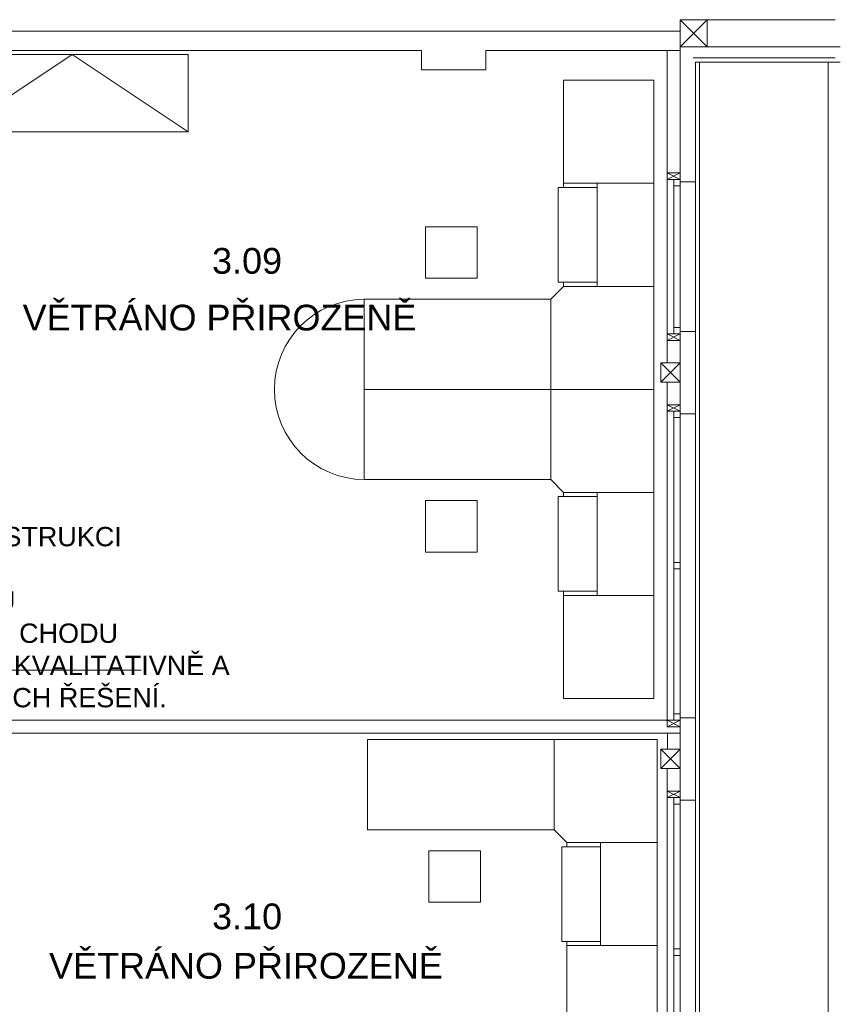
# Model space of a CAD drawing. Header units: millimetres. Extents: x 918337 to 1269480, y -257156 to -67477.
# Tile 86 of 114: x 1160880 to 1167253, y -196146 to -188501. Entities that reach past the tile are written whole.
import ezdxf

# ---------------------------------------------------------------- set-up
doc = ezdxf.new("R2010")
doc.units = ezdxf.units.MM
doc.layers.get('0').update_dxf_attribs({"color": 8, "lineweight": 9})
for name, color, linetype, lineweight in [('1VZT - LEGENDY', 7, 'Continuous', 13), ('LEGENDY', 7, 'Continuous', 9), ('St_plocha_místnosti', 3, 'Continuous', 18)]:
    doc.layers.add(name, color=color, linetype=linetype, lineweight=lineweight)
doc.styles.add('Andy', font='arial.ttf')
doc.styles.get("Standard").update_dxf_attribs({"font": 'arial.ttf'})

# ---------------------------------------------------------------- blocks, each defined once
blk = doc.blocks.new('AXASXASXSAXA')
at = {"color": 8}
for p, q in [((1177131.9, -222896.5), (1176137.1, -222896.5)), ((1175827.1, -224136.5), (1175827.1, -223136.5)), ((1177170.8, -223106.5), (1175927.1, -223106.5)), ((1176027.1, -223191.6), (1177131.9, -223191.6)), ((1176047.1, -223226.5), (1176046.4, -241609.3)), ((1176047.1, -224156.5), (1176047.1, -223226.5)), ((1176047.1, -223226.5), (1177170.8, -223226.5)), ((1175827.1, -224086.5), (1175927.1, -224136.5)), ((1175827.1, -224136.5), (1175927.1, -224086.5)), ((1175927.1, -224086.5), (1175827.1, -224086.5)), ((1175827.1, -224086.5), (1175827.1, -224136.5)), ((1175927.1, -224136.5), (1175827.1, -224136.5)), ((1175827.1, -224136.5), (1175927.1, -224136.5)), ((1175927.1, -224136.5), (1175927.1, -224086.5)), ((1175927.1, -224156.5), (1175927.1, -224136.5)), ((1175827.1, -225561.5), (1175827.1, -225336.5)), ((1175827.1, -225336.5), (1175927.1, -225336.5)), ((1175827.1, -225336.5), (1175927.1, -225386.5)), ((1175827.1, -225386.5), (1175927.1, -225336.5)), ((1175927.1, -225336.5), (1175827.1, -225336.5)), ((1175827.1, -225336.5), (1175827.1, -225386.5)), ((1175927.1, -225956.5), (1175927.1, -225316.5)), ((1175927.1, -225336.5), (1175927.1, -225316.5)), ((1175927.1, -225386.5), (1175927.1, -225336.5)), ((1175827.1, -225386.5), (1175927.1, -225386.5)), ((1175827.1, -225936.5), (1175827.1, -225711.5)), ((1175827.1, -225886.5), (1175927.1, -225936.5)), ((1175827.1, -225936.5), (1175927.1, -225886.5)), ((1175927.1, -225886.5), (1175827.1, -225886.5)), ((1175827.1, -225886.5), (1175827.1, -225936.5)), ((1175927.1, -225936.5), (1175927.1, -225886.5)), ((1175927.1, -225936.5), (1175827.1, -225936.5)), ((1175827.1, -225936.5), (1175927.1, -225936.5)), ((1175927.1, -225956.5), (1175927.1, -225936.5)), ((1175827.1, -228336.5), (1175827.1, -228336.5)), ((1175827.1, -228336.5), (1175927.1, -228336.5)), ((1175827.1, -228336.5), (1175927.1, -228386.5)), ((1175827.1, -228386.5), (1175927.1, -228336.5)), ((1175927.1, -228336.5), (1175827.1, -228336.5)), ((1175827.1, -228336.5), (1175827.1, -228386.5)), ((1175927.1, -228956.5), (1175927.1, -228316.5)), ((1175927.1, -228336.5), (1175927.1, -228316.5)), ((1175927.1, -228386.5), (1175927.1, -228336.5)), ((1175827.1, -228386.5), (1175927.1, -228386.5)), ((1175828.7, -228436.5), (1175828.7, -228561.5)), ((1175827.1, -228936.5), (1175826.7, -228711.5)), ((1175827.1, -228886.5), (1175927.1, -228936.5)), ((1175827.1, -228936.5), (1175927.1, -228886.5)), ((1175927.1, -228886.5), (1175827.1, -228886.5)), ((1175827.1, -228886.5), (1175827.1, -228936.5)), ((1175927.1, -228936.5), (1175927.1, -228886.5)), ((1175927.1, -228936.5), (1175827.1, -228936.5)), ((1175827.1, -228936.5), (1175927.1, -228936.5)), ((1175927.1, -228956.5), (1175927.1, -228936.5))]:
    blk.add_line(p, q, dxfattribs=at)
at = {"color": 8, "ltscale": 2}
for p, q in [((1175927.1, -222986.5), (1161097.1, -222986.5)), ((1175927.1, -223136.5), (1175927.1, -222986.5)), ((1169677.1, -223136.5), (1173917.1, -223136.5)), ((1173917.1, -223136.5), (1173917.1, -223286.5)), ((1174417.1, -223136.5), (1174417.1, -223286.5)), ((1174417.1, -223136.5), (1175927.1, -223136.5)), ((1175827.1, -223136.5), (1175827.1, -225561.5)), ((1177170.8, -223106.5), (1175927.1, -223106.5)), ((1175927.1, -224136.5), (1175927.1, -223136.5)), ((1177170.8, -223226.5), (1176047.1, -223226.5)), ((1176047.1, -224136.5), (1176047.1, -223226.5)), ((1176077.1, -241746.5), (1176077.1, -223226.5)), ((1177077.1, -231656.5), (1177077.1, -223226.5)), ((1173917.1, -223286.5), (1174417.1, -223286.5)), ((1175927.1, -224156.5), (1176047.1, -224156.5)), ((1175927.1, -225316.5), (1176047.1, -225316.5)), ((1176047.1, -225316.5), (1176047.1, -225956.5)), ((1175827.1, -225711.5), (1175827.1, -228336.5)), ((1175927.1, -225956.5), (1176047.1, -225956.5)), ((1169677.1, -228336.5), (1175927.1, -228336.5)), ((1175927.1, -228316.5), (1176047.1, -228316.5)), ((1175927.1, -228436.5), (1175927.1, -228336.5)), ((1176047.1, -228316.5), (1176047.1, -228956.5)), ((1169677.1, -228436.5), (1175927.1, -228436.5)), ((1175826.7, -228711.5), (1175826.7, -231366.5)), ((1175927.1, -228956.5), (1176047.1, -228956.5))]:
    blk.add_line(p, q, dxfattribs=at)
at = {"color": 8, "linetype": 'Continuous'}
for p, q in [((1175021.9, -223367), (1175021.9, -224199.3)), ((1175721.9, -223367), (1175021.9, -223367)), ((1175721.9, -224967), (1175721.9, -223367)), ((1175281.3, -224199.3), (1174980.9, -224199.3)), ((1174980.9, -224199.3), (1174980.9, -224934.7)), ((1175721.9, -224167), (1175021.9, -224167)), ((1175281.3, -224167), (1175281.3, -224967)), ((1174350.2, -224504.2), (1173950.2, -224504.2)), ((1173950.2, -224504.2), (1173950.2, -224904.2)), ((1174350.2, -224904.2), (1174350.2, -224504.2)), ((1173950.2, -224904.2), (1174350.2, -224904.2)), ((1174921.9, -225067), (1175021.9, -224967)), ((1175281.3, -224934.7), (1174980.9, -224934.7)), ((1175021.9, -224934.7), (1175021.9, -224967)), ((1175021.9, -224967), (1175721.9, -224967)), ((1175721.9, -224967), (1175021.9, -224967)), ((1175721.9, -224967), (1175721.9, -225767)), ((1174921.9, -225067), (1173471.9, -225067)), ((1173471.9, -225067), (1173471.9, -225767)), ((1173471.9, -225067), (1173471.9, -225767)), ((1174921.9, -225067), (1174921.9, -225767)), ((1174921.9, -225767), (1174921.9, -225067)), ((1173471.9, -225767), (1175721.9, -225767)), ((1173471.9, -225767), (1175721.9, -225767)), ((1173471.9, -226467), (1173471.9, -225767)), ((1173471.9, -226467), (1173471.9, -225767)), ((1174921.9, -226467), (1174921.9, -225767)), ((1174921.9, -225767), (1174921.9, -226467)), ((1175721.9, -226567), (1175721.9, -225767)), ((1174921.9, -226467), (1173471.9, -226467)), ((1174921.9, -226467), (1175021.9, -226567)), ((1175021.9, -226567), (1175721.9, -226567)), ((1175721.9, -226567), (1175021.9, -226567)), ((1175021.9, -226599.3), (1175021.9, -226567)), ((1175281.3, -227367), (1175281.3, -226567)), ((1175721.9, -226567), (1175721.9, -228167)), ((1173950.2, -226629.8), (1174350.2, -226629.8)), ((1173950.2, -227029.8), (1173950.2, -226629.8)), ((1174350.2, -226629.8), (1174350.2, -227029.8)), ((1175281.3, -226599.3), (1174980.9, -226599.3)), ((1174980.9, -227334.7), (1174980.9, -226599.3)), ((1174350.2, -227029.8), (1173950.2, -227029.8)), ((1175281.3, -227334.7), (1174980.9, -227334.7)), ((1175021.9, -228167), (1175021.9, -227334.7)), ((1175721.9, -227367), (1175021.9, -227367)), ((1175721.9, -228167), (1175021.9, -228167)), ((1173497.9, -228485.8), (1175747.9, -228485.8)), ((1173497.9, -229185.8), (1173497.9, -228485.8)), ((1173497.9, -229185.8), (1173497.9, -228485.8)), ((1174947.9, -229185.8), (1174947.9, -228485.8)), ((1174947.9, -228485.8), (1174947.9, -229185.8)), ((1175747.9, -229285.8), (1175747.9, -228485.8)), ((1174947.9, -229185.8), (1173497.9, -229185.8)), ((1174947.9, -229185.8), (1175047.9, -229285.8)), ((1173976.2, -229348.6), (1174376.2, -229348.6)), ((1173976.2, -229748.6), (1173976.2, -229348.6)), ((1174376.2, -229348.6), (1174376.2, -229748.6)), ((1175307.3, -229318.1), (1175006.9, -229318.1)), ((1175006.9, -230053.5), (1175006.9, -229318.1)), ((1175047.9, -229285.8), (1175747.9, -229285.8)), ((1175747.9, -229285.8), (1175047.9, -229285.8)), ((1175047.9, -229318.1), (1175047.9, -229285.8)), ((1175307.3, -230085.8), (1175307.3, -229285.8)), ((1175747.9, -229285.8), (1175747.9, -230885.8)), ((1174376.2, -229748.6), (1173976.2, -229748.6)), ((1175307.3, -230053.5), (1175006.9, -230053.5)), ((1175047.9, -230885.8), (1175047.9, -230053.5)), ((1175747.9, -230085.8), (1175047.9, -230085.8))]:
    blk.add_line(p, q, dxfattribs=at)
at = {"color": 8, "ltscale": 2}
for points in [[(1176137.1, -223106.5), (1176137.1, -222896.5), (1175927.1, -222896.5), (1175927.1, -223106.5)], [(1175927.1, -225336.5), (1175927.1, -224136.5), (1175877.1, -224136.5), (1175877.1, -225336.5)], [(1175927.1, -224136.5), (1175927.1, -224186.5), (1175877.1, -224186.5), (1175877.1, -224136.5)], [(1175927.1, -225336.5), (1175927.1, -225286.5), (1175877.1, -225286.5), (1175877.1, -225336.5)], [(1175927.1, -225711.5), (1175927.1, -225561.5), (1175777.1, -225561.5), (1175777.1, -225711.5)], [(1175927.1, -228336.5), (1175927.1, -225936.5), (1175877.1, -225936.5), (1175877.1, -228336.5)], [(1175927.1, -225936.5), (1175927.1, -225986.5), (1175877.1, -225986.5), (1175877.1, -225936.5)], [(1175927.1, -227111.5), (1175927.1, -227161.5), (1175877.1, -227161.5), (1175877.1, -227111.5)], [(1175927.1, -228336.5), (1175927.1, -228286.5), (1175877.1, -228286.5), (1175877.1, -228336.5)], [(1175927.1, -228336.5), (1175927.1, -228336.5), (1175877.1, -228336.5), (1175877.1, -228336.5)], [(1175927.1, -228336.5), (1175927.1, -228336.5), (1175877.1, -228336.5), (1175877.1, -228336.5)], [(1175927.1, -228711.5), (1175927.1, -228561.5), (1175777.1, -228561.5), (1175777.1, -228711.5)], [(1175927.1, -231336.5), (1175927.1, -228936.5), (1175877.1, -228936.5), (1175877.1, -231336.5)], [(1175927.1, -228936.5), (1175927.1, -228986.5), (1175877.1, -228986.5), (1175877.1, -228936.5)], [(1175927.1, -230111.5), (1175927.1, -230161.5), (1175877.1, -230161.5), (1175877.1, -230111.5)]]:
    blk.add_lwpolyline(points, close=True, dxfattribs=at)
for points in [[(1175927.1, -223106.5), (1176137.1, -222896.5)], [(1175927.1, -222896.5), (1176137.1, -223106.5)], [(1175777.1, -225711.5), (1175927.1, -225561.5)], [(1175777.1, -225561.5), (1175927.1, -225711.5)], [(1175777.1, -228711.5), (1175927.1, -228561.5)], [(1175777.1, -228561.5), (1175927.1, -228711.5)]]:
    blk.add_lwpolyline(points, dxfattribs=at)
at = {"color": 8, "linetype": 'ByBlock', "lineweight": -2}
blk.add_lwpolyline([(1172105.5, -223767.7), (1170305.5, -223767.7), (1170305.5, -223167.7), (1172105.5, -223167.7), (1172105.5, -223767.7), (1171205.5, -223167.7), (1170305.5, -223767.7)], dxfattribs=at)
at = {"color": 8, "linetype": 'Continuous'}
blk.add_arc((1173475.9, -225767), 700, 90.32736, 269.67264, dxfattribs=at)

msp = doc.modelspace()

# ---------------------------------------------------------------- linework, layer by layer
at = {"layer": '1VZT - LEGENDY', "ltscale": 0.1}
msp.add_line((1161822.8, -193550.8), (1156377.3, -193550.8), dxfattribs=at)

# ---------------------------------------------------------------- block references
msp.add_blockref('AXASXASXSAXA', (-9917.6, 34395.4))

# ---------------------------------------------------------------- texts
at = {"layer": '1VZT - LEGENDY', "lineweight": 5, "insert": (1156445.7, -191638.5), "char_height": 150, "attachment_point": 1}
msp.add_mtext_dynamic_manual_height_columns('\\A1;\\pxt30;ODSÁVACÍ POTRUBNÍ VENILÁTOR \\P-System-Air RVK 125 L {\\L\\P}-PRŮTOKY VZDUCHU Vo=130 m{\\H0.7x;\\S3^ ;}/hod{\\L\\P}-HLUKOVĚ IZOLOVANÝ, OSAZENÝ NA KONSTRUKCI\\P-ELEKTRICKÝ PŘÍKON cca 100W / 230V\\P-NA VÝTLAKU OSAZEN ZPĚTNOU KLAPKOU\\P-OVLÁDÁNÍ POHYBOVÝM ČIDLEM + DOBĚH CHODU\\P\\ptz;{\\A0;\\C1;-ZADAVATEL UMOŽŇUJE POUŽITÍ I JINÝCH\\~KVALITATIVNĚ A TECHNICKY\\~ROVNOCENNÝCH\\~NEBO\\~LEPŠÍCH ŘEŠENÍ.}', width=7941.607, gutter_width=12.5, heights=[0], dxfattribs=at)
at = {"layer": 'LEGENDY', "lineweight": 5, "char_height": 200, "attachment_point": 7}
for insert in [(1160903.1, -190917), (1161108.2, -195949.8)]:
    msp.add_mtext_dynamic_manual_height_columns('\\A1;{\\L\\P}VĚTRÁNO PŘIROZENĚ', width=10573.444, gutter_width=0, heights=[2614.2], dxfattribs=dict(at, insert=insert))
at = {"layer": 'St_plocha_místnosti', "ltscale": 2, "style": 'Andy'}
for s, p in [('3.09', (1162374.1, -190473.5)), ('3.10', (1162374.1, -195563.3))]:
    msp.add_text(s, height=200, dxfattribs=at).set_placement(p)

doc.saveas('drawing.dxf')
